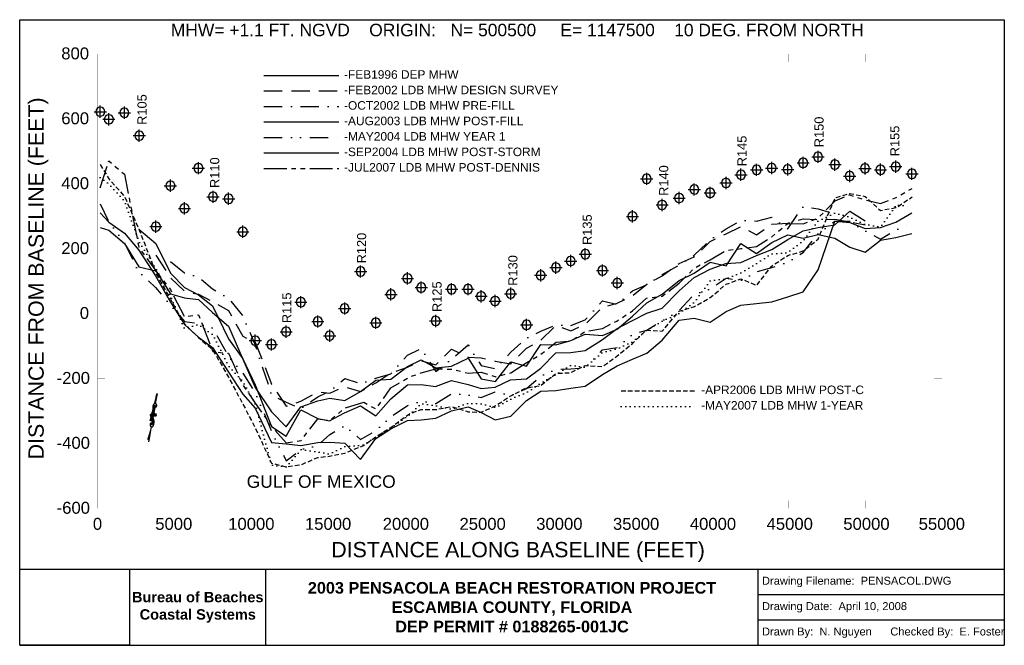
# Model space of a CAD drawing. Extents: x 176 to 16284, y 1974 to 12202.
import ezdxf

# ---------------------------------------------------------------- set-up
doc = ezdxf.new("R2010")
doc.units = 0
doc.header["$LTSCALE"] = 600
doc.header["$MEASUREMENT"] = 0
for name, pattern in [('DASHDOT', [1, 0.5, -0.25, 0, -0.25]), ('DASHED', [0.75, 0.5, -0.25]), ('DIVIDE', [1.25, 0.5, -0.25, 0, -0.25, 0, -0.25]), ('DOT2', [0.125, 0, -0.125]), ('HIDDEN2', [0.1875, 0.125, -0.0625]), ('PHANTOM2', [1.25, 0.625, -0.125, 0.125, -0.125, 0.125, -0.125])]:
    doc.linetypes.add(name, pattern=pattern)
doc.layers.get('0').update_dxf_attribs({"linetype": 'CONTINUOUS'})
for name, color, linetype in [('1996-02-DEP-MHW', 7, 'CONTINUOUS'), ('2002-02-LDB-MHW-DESIGN', 1, 'DASHED'), ('2002-10-LDB-MHW-PRE-FILL', 3, 'DASHDOT'), ('2003-08-LDB-MHW-POST-FILL', 5, 'CONTINUOUS'), ('2004-05-LDB-MHW-YEAR-1', 4, 'DIVIDE'), ('2004-09-LDB-MHW-POST-STORM', 1, 'CONTINUOUS'), ('2005-07-LDB-MHW-POST-DENNIS', 7, 'PHANTOM2'), ('2006-04-LDB-MHW-POST-C', 30, 'HIDDEN2'), ('2007-05-LDB-MHW-1-YR', 4, 'DOT2'), ('DEP-MONUMENTS', 7, 'CONTINUOUS'), ('LABEL-GENERAL', 7, 'CONTINUOUS'), ('SIGNATURE', 7, 'CONTINUOUS')]:
    doc.layers.add(name, color=color, linetype=linetype)
doc.styles.get("Standard").update_dxf_attribs({"font": 'ARIAL.TTF'})
picture_1 = doc.add_image_def('image1.tif', size_in_pixel=(660, 456))

# ---------------------------------------------------------------- blocks, each defined once
blk = doc.blocks.new('*X4')
for p, q in [((3042.8, 778.5), (3055.1, 778.5)), ((3043.1, 778.6), (3054, 778.6)), ((3043.3, 778.8), (3053, 778.8)), ((3043.4, 778.9), (3051.9, 778.9)), ((3043.5, 779.1), (3049.7, 779.1)), ((3043.5, 779), (3050.8, 779)), ((3043.6, 779.8), (3044.4, 779.8)), ((3043.6, 779.6), (3045.5, 779.6)), ((3043.6, 779.5), (3046.5, 779.5)), ((3043.6, 779.4), (3047.6, 779.4)), ((3043.6, 779.2), (3048.7, 779.2))]:
    blk.add_line(p, q)
blk = doc.blocks.new('*X1')
for p, q in [((3080, 778.5), (3088.8, 778.5)), ((3080.3, 778.6), (3088.7, 778.6)), ((3080.6, 778.8), (3088.6, 778.8)), ((3080.9, 778.9), (3088.5, 778.9)), ((3081.2, 779), (3088.4, 779)), ((3081.5, 779.1), (3088.3, 779.1)), ((3081.9, 779.2), (3088.1, 779.2)), ((3082.2, 779.4), (3087.9, 779.4)), ((3082.6, 779.5), (3087.6, 779.5)), ((3083.1, 779.6), (3087.3, 779.6)), ((3083.7, 779.8), (3086.8, 779.8)), ((3084.8, 779.9), (3085.1, 779.9))]:
    blk.add_line(p, q)
blk = doc.blocks.new('*X0')
for p, q in [((3076.6, 780.5), (3078.1, 780.5)), ((3076.6, 780.4), (3079.8, 780.4)), ((3076.6, 780.2), (3081.4, 780.2)), ((3076.6, 780.1), (3082.5, 780.1)), ((3076.6, 780), (3082.2, 780)), ((3076.6, 779.9), (3081.9, 779.9)), ((3076.6, 779.8), (3081.5, 779.8)), ((3076.6, 779.6), (3081.3, 779.6)), ((3076.7, 779.5), (3081.1, 779.5)), ((3076.7, 779.4), (3080.9, 779.4)), ((3076.7, 779.2), (3080.7, 779.2)), ((3076.7, 779.1), (3080.5, 779.1)), ((3076.7, 779), (3080.3, 779)), ((3076.7, 778.9), (3080.1, 778.9)), ((3076.7, 778.8), (3079.9, 778.8)), ((3076.7, 778.6), (3079.8, 778.6)), ((3076.7, 778.5), (3079.6, 778.5))]:
    blk.add_line(p, q)
blk = doc.blocks.new('*X3')
for p, q in [((3067.6, 778.5), (3072.8, 778.5)), ((3067.7, 778.6), (3073, 778.6)), ((3067.9, 778.8), (3073.1, 778.8)), ((3068, 778.9), (3073.3, 778.9)), ((3068.1, 779), (3075.4, 779)), ((3068.2, 779.2), (3075.4, 779.2)), ((3068.2, 779.1), (3075.4, 779.1)), ((3068.3, 779.4), (3075.4, 779.4)), ((3068.4, 779.7), (3075.4, 779.7)), ((3068.4, 779.6), (3075.4, 779.6)), ((3068.4, 779.5), (3075.4, 779.5)), ((3068.5, 781.2), (3068.5, 781.2)), ((3068.5, 781.1), (3070.1, 781.1)), ((3068.5, 781), (3071.8, 781)), ((3068.5, 780.1), (3075.3, 780.1)), ((3068.5, 780), (3075.3, 780)), ((3068.5, 779.9), (3075.4, 779.9)), ((3068.6, 780.9), (3073.4, 780.9)), ((3068.6, 780.7), (3075, 780.7)), ((3068.6, 780.6), (3075.3, 780.6)), ((3068.6, 780.5), (3075.3, 780.5)), ((3068.6, 780.4), (3075.3, 780.4)), ((3068.6, 780.2), (3075.3, 780.2)), ((3073, 778.5), (3075.4, 778.5)), ((3073.1, 778.6), (3075.4, 778.6)), ((3073.2, 778.8), (3075.4, 778.8)), ((3073.4, 778.9), (3075.4, 778.9))]:
    blk.add_line(p, q)
blk = doc.blocks.new('*X2')
for p, q in [((3091.4, 779.4), (3092.6, 779.4)), ((3091.4, 779.2), (3094.3, 779.2)), ((3091.4, 779.1), (3095.9, 779.1)), ((3091.5, 779), (3097.5, 779)), ((3091.5, 778.9), (3099.1, 778.9)), ((3091.5, 778.7), (3100.7, 778.7)), ((3091.5, 778.6), (3102.3, 778.6)), ((3091.5, 778.5), (3103.9, 778.5))]:
    blk.add_line(p, q)
blk = doc.blocks.new('NORTHA')
for p, q in [((-4, 467), (-16, 302)), ((-4, 467), (-4, 304)), ((-26, 179), (-30, 117)), ((-25, 192), (-26, 179)), ((-21, 244), (-22, 233)), ((-3, 270), (-3, 119)), ((-32, 101), (-38, 17)), ((-3, 102), (-3, 100)), ((-3, 100), (-3, 72)), ((-3, 69), (-3, 59)), ((-3, 59), (-3, 4)), ((-3, 4), (-3, -48)), ((-3, -146), (-20, -296)), ((-3, -81), (-3, -146)), ((-3, -146), (-3, -308)), ((-3, -308), (-3, -333))]:
    blk.add_line(p, q)
for points in [[(-10, 255, 0.077736), (-5, 250, 0.07962), (2, 248, 0.096266), (11, 248, 0.100752), (20, 251, 0.224486), (25, 260, 0.11255), (23, 281, 0.100563), (14, 296, 0.134878), (3, 303, 0.132719), (-12, 304, 0.155229), (-23, 297, 0.101616), (-31, 283, 0.067278), (-35, 260, 0.034332), (-34, 228, 0.050354), (-30, 207, 0.032541), (-20, 181, 0.044988), (-10, 163, 0.025546), (-3, 154, 0.017117), (8, 142, 0.06565), (17, 134, 0.042468), (34, 127)], [(2, 248, 0.076919), (5, 252, 0.080527), (7, 256, 0.088695), (7, 264, 0.141897), (5, 268, 0.152973), (1, 270, 0.126446), (-4, 270, 0.120122), (-9, 267, 0.080483), (-15, 260, 0.067361), (-20, 247, 0.059891), (-22, 231, 0.028199), (-20, 210, 0.039094), (-18, 196, 0.016831), (-15, 186, 0.008651), (-8, 168, 0.03625), (-3, 159, 0.021578), (6, 144)], [(-3, 119, 0.004821), (-10, 119, 0.00885), (-14, 119, 0.005772), (-29, 118, 0.010588), (-37, 117, 0.071206), (-43, 115, 0.064975), (-49, 112, 0.103615), (-53, 107, 0.157116), (-53, 104, 0.084448), (-52, 100, 0.119022), (-51, 98), (-43, 93), (-39, 90)], [(-43, 80, 0.155222), (-39, 82, 0.230745), (-38, 85, 0.039788), (-38, 88, 0.040789), (-39, 90, 0.05365), (-41, 92, -0.067543), (-42, 94, -0.159888), (-42, 97, -0.204389), (-41, 100, -0.067398), (-39, 101, -0.052215), (-35, 101, -0.013577), (-30, 102, -0.005027), (-15, 102, -0.010776), (-11, 102, -0.005653), (-3, 102)], [(7, -32, 0.077736), (1, -28, 0.07962), (-6, -25, 0.096266), (-15, -25, 0.100752), (-23, -29, 0.224486), (-29, -38, 0.11255), (-27, -59, 0.100563), (-17, -74, 0.134878), (-6, -81, 0.132719), (8, -81, 0.155229), (19, -75, 0.101616), (27, -61, 0.067278), (31, -37, 0.034332), (30, -6, 0.050354), (26, 15, 0.032541), (16, 42, 0.044988), (6, 60, 0.025546), (-1, 69, 0.017117), (-12, 81, 0.06565), (-21, 88, 0.042468), (-37, 96)], [(-6, -25, 0.076919), (-9, -29, 0.080527), (-11, -34, 0.088695), (-11, -41, 0.141897), (-9, -45, 0.152973), (-5, -48, 0.126446), (0, -47, 0.120122), (6, -45, 0.080483), (11, -37, 0.067361), (16, -24, 0.059891), (18, -8, 0.028199), (17, 12, 0.039094), (14, 27, 0.016831), (11, 36, 0.008651), (4, 55, 0.03625), (-1, 64, 0.021578), (-10, 79)], [(36, 141, 0.155222), (33, 139, 0.230745), (32, 136, 0.039788), (32, 133, 0.040789), (33, 131, 0.05365), (35, 129, -0.067543), (36, 127, -0.159888), (36, 124, -0.204389), (35, 121, -0.067398), (32, 120, -0.052215), (29, 120, -0.013577), (24, 119, -0.005027), (9, 119, -0.010776), (5, 119, -0.005653), (-3, 119)], [(-3, 102, 0.004821), (4, 102, 0.00885), (8, 102, 0.005772), (23, 103, 0.010588), (30, 104, 0.071206), (37, 106, 0.064975), (43, 110, 0.103615), (47, 114, 0.157116), (47, 117, 0.084448), (46, 121, 0.119022), (44, 123), (37, 128), (33, 131)]]:
    blk.add_lwpolyline(points, format="xyb")
for centre, radius, start, end in [((-32, -20), 37.1, 40.2226, 100.3478), ((-16, -308), 13.3, 0.1445, 108.2728)]:
    blk.add_arc(centre, radius, start, end)
at = {"xscale": 12.50000000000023, "yscale": 12.5, "zscale": 12.5, "rotation": 90.08312163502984}
for name in ['*X2', '*X0', '*X1', '*X3', '*X4']:
    blk.add_blockref(name, (9783, -38326), dxfattribs=at)

msp = doc.modelspace()

# ---------------------------------------------------------------- linework, layer by layer
at = {"layer": '1996-02-DEP-MHW', "flags": 128}
msp.add_lwpolyline([(4171, 11288), (5396, 11288)], dxfattribs=at)
at = {"layer": '1996-02-DEP-MHW', "color": 7, "linetype": 'Continuous', "flags": 128}
msp.add_lwpolyline([(1494, 8803), (1635, 8763), (1889, 8545), (2124, 8161), (2401, 8098), (2642, 7719), (2872, 7656), (3100, 7628), (3331, 7414), (3594, 7193), (3826, 6654), (4030, 6187), (4296, 5789), (4536, 5547), (4775, 5875), (5053, 5969), (5247, 6013), (5493, 5978), (5754, 6121), (6002, 6310), (6249, 6326), (6520, 6530), (6745, 6639), (6982, 6513), (7242, 6537), (7511, 6668), (7725, 6332), (7961, 6289), (8209, 6606), (8468, 6537), (8700, 6893), (8949, 6886), (9190, 6960), (9429, 7063), (9710, 7040), (9952, 7142), (10201, 7356), (10434, 7572), (10686, 7716), (10965, 7940), (11212, 8057), (11472, 8240), (11731, 8177), (11976, 8546), (12232, 8381), (12479, 8561), (12741, 8684), (12993, 8630), (13237, 8693), (13513, 8628), (13754, 8484), (14006, 8401), (14258, 8599), (14508, 8644), (14773, 8707)], dxfattribs=at)
at = {"layer": '2002-02-LDB-MHW-DESIGN', "flags": 128}
msp.add_lwpolyline([(4171, 11037), (5396, 11037)], dxfattribs=at)
at = {"layer": '2002-02-LDB-MHW-DESIGN', "color": 1, "linetype": 'DASHED', "flags": 128}
msp.add_lwpolyline([(2402, 8353), (2642, 7982), (2872, 7767), (3100, 7713), (3332, 7596), (3594, 7447), (3826, 7026), (4030, 6929), (4296, 6246), (4536, 5883), (4775, 5967), (5053, 6117), (5247, 6098), (5493, 6201), (5754, 6124), (6002, 6268), (6249, 6430), (6520, 6519), (6745, 6628), (6982, 6558), (7242, 6818), (7511, 6684), (7725, 6676), (7954, 6622), (8209, 6576), (8468, 6830), (8700, 6961), (8949, 7203), (9190, 7118), (9429, 7219), (9710, 7501), (9952, 7569), (10201, 7689), (10434, 7877), (10686, 8013), (10965, 8214), (11212, 8325), (11472, 8576), (11731, 8701), (11976, 8820), (12232, 8684), (12479, 8859), (12741, 8877), (12993, 8947), (13237, 8937), (13513, 8940), (13754, 8898), (14006, 8849)], dxfattribs=at)
at = {"layer": '2002-10-LDB-MHW-PRE-FILL', "flags": 128}
msp.add_lwpolyline([(4171, 10784), (5396, 10784)], dxfattribs=at)
at = {"layer": '2002-10-LDB-MHW-PRE-FILL', "color": 3, "linetype": 'DASHDOT', "flags": 128}
msp.add_lwpolyline([(2642, 8249), (2872, 8064), (3100, 7996), (3332, 7802), (3594, 7645), (3826, 7361), (4030, 6879), (4296, 6068), (4536, 5949), (4775, 5848), (5053, 6036), (5247, 6127), (5493, 6337), (5754, 6253), (6002, 6343), (6249, 6413), (6520, 6718), (6745, 6828), (6982, 6450), (7242, 6651), (7511, 6888), (7725, 6546), (7954, 6496), (8209, 6766), (8468, 6997), (8700, 7112), (8949, 7212), (9190, 7202), (9429, 7294), (9710, 7605), (9952, 7547), (10201, 7770), (10434, 7867), (10686, 8034), (10965, 8190), (11212, 8353), (11472, 8599), (11731, 8785), (11976, 8919), (12232, 8911), (12479, 8975), (12741, 8781), (12993, 9151), (13237, 9111), (13513, 9028)], dxfattribs=at)
at = {"layer": '2003-08-LDB-MHW-POST-FILL', "flags": 128}
msp.add_lwpolyline([(4171, 10531), (5396, 10531)], dxfattribs=at)
at = {"layer": '2003-08-LDB-MHW-POST-FILL', "color": 5, "linetype": 'Continuous', "flags": 128}
msp.add_lwpolyline([(1494, 9045), (1635, 8891), (1889, 8710), (2125, 8437), (2400, 8015), (2642, 7586), (2872, 7219), (3100, 7012), (3328, 6841), (3594, 6442), (3826, 6079), (4030, 5852), (4296, 5289), (4536, 5269), (4775, 5240), (5053, 5288), (5247, 5296), (5493, 5279), (5754, 5013), (6002, 5353), (6249, 5512), (6520, 5650), (6745, 5663), (6982, 5686), (7242, 5806), (7511, 5875), (7725, 5782), (7954, 5663), (8209, 5720), (8468, 5979), (8700, 6130), (8949, 6142), (9190, 6176), (9429, 6213), (9710, 6401), (9952, 6541), (10201, 6650), (10434, 6752), (10686, 6965), (10965, 7290), (11212, 7322), (11472, 7256), (11731, 7432), (11976, 7536), (12232, 7564), (12479, 7589), (12741, 7672), (12993, 7755), (13237, 8111), (13513, 8907), (13754, 8886), (14006, 8790), (14258, 8805), (14508, 8894), (14773, 9046)], dxfattribs=at)
at = {"layer": '2004-05-LDB-MHW-YEAR-1', "flags": 128}
msp.add_lwpolyline([(4171, 10278), (5396, 10278)], dxfattribs=at)
at = {"layer": '2004-05-LDB-MHW-YEAR-1', "color": 4, "linetype": 'DIVIDE', "flags": 128}
msp.add_lwpolyline([(1494, 9191), (1635, 8900), (1889, 8557), (2124, 8082), (2400, 7823), (2642, 7542), (2872, 7269), (3100, 7234), (3330, 7164), (3594, 6695), (3826, 6424), (4030, 6102), (4296, 5471), (4536, 4992), (4775, 5173), (5053, 5243), (5247, 5421), (5493, 5564), (5754, 5337), (6002, 5486), (6249, 5711), (6520, 5894), (6745, 5968), (6982, 5928), (7242, 6087), (7511, 6068), (7725, 6027), (7954, 6117), (8209, 6060), (8468, 6172), (8700, 6376), (8949, 6483), (9190, 6493), (9429, 6513), (9710, 6804), (9952, 6845), (10201, 7059), (10434, 7126), (10686, 7280), (10965, 7446), (11212, 7714), (11472, 7802), (11731, 7976), (11976, 7939), (12232, 8080), (12479, 8150), (12741, 8238), (12993, 8396), (13237, 8706), (13513, 8908), (13754, 8907), (14006, 8752), (14258, 8615), (14508, 8765), (14773, 8886)], dxfattribs=at)
at = {"layer": '2004-09-LDB-MHW-POST-STORM', "flags": 128}
msp.add_lwpolyline([(4171, 10025), (5396, 10025)], dxfattribs=at)
at = {"layer": '2004-09-LDB-MHW-POST-STORM', "color": 1, "linetype": 'Continuous', "flags": 128}
msp.add_lwpolyline([(2126, 8775), (2402, 8541), (2641, 8061), (2871, 7824), (3099, 7706), (3330, 7526), (3593, 6986), (3825, 6660), (4029, 6233), (4295, 5550), (4535, 5393), (4774, 5823), (5053, 5681), (5246, 5643), (5492, 5773), (5753, 5888), (6001, 5726), (6248, 6005), (6519, 6232), (6745, 6236), (6981, 6208), (7241, 6301), (7511, 6236), (7725, 6174), (7953, 6192), (8208, 6314), (8468, 6333), (8700, 6506), (8949, 6754), (9190, 6762), (9428, 6796), (9710, 6973), (9951, 7156), (10201, 7286), (10433, 7406), (10685, 7488), (10965, 7770), (11212, 7986), (11472, 8121), (11730, 8218), (11975, 8235), (12232, 8347), (12479, 8445), (12741, 8608), (12993, 8750), (13237, 8803), (13513, 8848), (13754, 9071), (14006, 8913)], dxfattribs=at)
at = {"layer": '2005-07-LDB-MHW-POST-DENNIS', "flags": 128}
for points in [[(1492, 9451), (1634, 9896), (1888, 9678), (2125, 8482), (2402, 8094), (2641, 7792), (2871, 7345), (3099, 7377), (3338, 6776), (3593, 6748), (3825, 6230), (4030, 5934), (4295, 5556), (4535, 5287), (4779, 5320), (5053, 5679), (5246, 5647), (5495, 5853), (5804, 5950), (6002, 5838), (6249, 6183), (6555, 6366), (6745, 6427), (6984, 6494), (7241, 6489), (7511, 6424), (7724, 6440), (7963, 6365), (8209, 6428), (8461, 6595), (8697, 6728), (8952, 6928), (9190, 6948), (9428, 7106), (9710, 7154), (9944, 7275), (10201, 7441), (10432, 7652), (10689, 7683), (10964, 7895), (11213, 8141), (11473, 8279), (11731, 8429), (11975, 8459), (12232, 8495), (12479, 8655), (12741, 8870), (12993, 8866), (13237, 8959), (13517, 9243), (13753, 9338), (14006, 9254), (14258, 9200), (14517, 9294), (14778, 9445)], [(4171, 9772), (5396, 9772)]]:
    msp.add_lwpolyline(points, dxfattribs=at)
at = {"layer": '2006-04-LDB-MHW-POST-C', "flags": 128}
for points in [[(1492, 9835), (1634, 9600), (1888, 9316), (2133, 8763), (2411, 8046), (2641, 7634), (2871, 7230), (3099, 7008), (3338, 6800), (3593, 6356), (3825, 5920), (4030, 5527), (4295, 4953), (4535, 4893), (4779, 4926), (5053, 5045), (5246, 5067), (5495, 5116), (5804, 5243), (6002, 5382), (6249, 5537), (6555, 5761), (6745, 5828), (6984, 5827), (7241, 5880), (7511, 5792), (7724, 5784), (7963, 5892), (8209, 6055), (8461, 6180), (8697, 6220), (8952, 6421), (9190, 6431), (9428, 6548), (9710, 6534), (9944, 6699), (10201, 6908), (10432, 7128), (10689, 7110), (10964, 7437), (11213, 7513), (11473, 7659), (11731, 7876), (11975, 7966), (12232, 7860), (12479, 8174), (12741, 8348), (12993, 8421), (13237, 8615), (13517, 9292), (13753, 9361), (14006, 9314), (14258, 9085), (14517, 9131), (14778, 9308)], [(10015, 6132), (11240, 6132)]]:
    msp.add_lwpolyline(points, dxfattribs=at)
at = {"layer": '2007-05-LDB-MHW-1-YR', "flags": 128}
for points in [[(1492, 9623), (1634, 9518), (1888, 9240), (2133, 8566), (2411, 8126), (2641, 7691), (2871, 7155), (3099, 7223), (3338, 7052), (3593, 6541), (3825, 6292), (4030, 5923), (4295, 4921), (4535, 4891), (4779, 5173), (5053, 5137), (5246, 5100), (5495, 5223), (5804, 5250), (6002, 5384), (6249, 5525), (6555, 5747), (6745, 5928), (6984, 5890), (7241, 5837), (7511, 5932), (7724, 5922), (7963, 5864), (8209, 6001), (8461, 6100), (8697, 6257), (8952, 6403), (9190, 6552), (9428, 6521), (9710, 6761), (9944, 6821), (10201, 6935), (10432, 7128), (10689, 7275), (10964, 7402), (11213, 7581), (11473, 7936), (11731, 7967), (11975, 8064), (12232, 8218), (12479, 8376), (12741, 8393), (12993, 8588), (13237, 8913), (13517, 9043), (13753, 8974), (14006, 8857), (14258, 8813), (14517, 9176), (14778, 9148)], [(10015, 5881), (11240, 5881)]]:
    msp.add_lwpolyline(points, dxfattribs=at)
at = {"layer": 'DEP-MONUMENTS', "color": 1, "linetype": 'Continuous'}
for p, q in [((1494, 10598), (1494, 10798)), ((1394, 10698), (1594, 10698)), ((1635, 10474), (1635, 10674)), ((1789, 10681), (1989, 10681)), ((1889, 10581), (1889, 10781)), ((1535, 10574), (1735, 10574)), ((2133, 10207), (2133, 10407)), ((2033, 10307), (2233, 10307)), ((13237, 9860), (13237, 10060)), ((3100, 9675), (3100, 9875)), ((12232, 9647), (12232, 9847)), ((12479, 9677), (12479, 9877)), ((12741, 9655), (12741, 9855)), ((12893, 9862), (13093, 9862)), ((12993, 9762), (12993, 9962)), ((13137, 9960), (13337, 9960)), ((13413, 9834), (13613, 9834)), ((13513, 9734), (13513, 9934)), ((14006, 9671), (14006, 9871)), ((14258, 9649), (14258, 9849)), ((14508, 9700), (14508, 9900)), ((3000, 9775), (3200, 9775)), ((10434, 9500), (10434, 9700)), ((11876, 9667), (12076, 9667)), ((11976, 9567), (11976, 9767)), ((12132, 9747), (12332, 9747)), ((12379, 9777), (12579, 9777)), ((12641, 9755), (12841, 9755)), ((13754, 9546), (13754, 9746)), ((13906, 9771), (14106, 9771)), ((14158, 9749), (14358, 9749)), ((14408, 9800), (14608, 9800)), ((14673, 9683), (14873, 9683)), ((14773, 9583), (14773, 9783)), ((2642, 9388), (2642, 9588)), ((10334, 9600), (10534, 9600)), ((11212, 9327), (11212, 9527)), ((11631, 9534), (11831, 9534)), ((11731, 9434), (11731, 9634)), ((13654, 9646), (13854, 9646)), ((2542, 9488), (2742, 9488)), ((3339, 9207), (3339, 9407)), ((3594, 9175), (3594, 9375)), ((10965, 9186), (10965, 9386)), ((11112, 9427), (11312, 9427)), ((11372, 9371), (11572, 9371)), ((11472, 9271), (11472, 9471)), ((2872, 9018), (2872, 9218)), ((3239, 9307), (3439, 9307)), ((3494, 9275), (3694, 9275)), ((10686, 9074), (10686, 9274)), ((10865, 9286), (11065, 9286)), ((2772, 9118), (2972, 9118)), ((10201, 8887), (10201, 9087)), ((10586, 9174), (10786, 9174)), ((2404, 8719), (2404, 8919)), ((10101, 8987), (10301, 8987)), ((2304, 8819), (2504, 8819)), ((3726, 8735), (3926, 8735)), ((3826, 8635), (3826, 8835)), ((9429, 8269), (9429, 8469)), ((8949, 8050), (8949, 8250)), ((9090, 8256), (9290, 8256)), ((9190, 8156), (9190, 8356)), ((9329, 8369), (9529, 8369)), ((5654, 8085), (5854, 8085)), ((5754, 7985), (5754, 8185)), ((6520, 7872), (6520, 8072)), ((8700, 7924), (8700, 8124)), ((8849, 8150), (9049, 8150)), ((9610, 8102), (9810, 8102)), ((9710, 8002), (9710, 8202)), ((6420, 7972), (6620, 7972)), ((6745, 7724), (6745, 7924)), ((7242, 7697), (7242, 7897)), ((7511, 7696), (7511, 7896)), ((8600, 8024), (8800, 8024)), ((9852, 7898), (10052, 7898)), ((9952, 7798), (9952, 7998)), ((6249, 7612), (6249, 7812)), ((6645, 7824), (6845, 7824)), ((7142, 7797), (7342, 7797)), ((7411, 7796), (7611, 7796)), ((7725, 7581), (7725, 7781)), ((8209, 7623), (8209, 7823)), ((4675, 7585), (4875, 7585)), ((4775, 7485), (4775, 7685)), ((5493, 7381), (5493, 7581)), ((6149, 7712), (6349, 7712)), ((7625, 7681), (7825, 7681)), ((7854, 7603), (8054, 7603)), ((7954, 7503), (7954, 7703)), ((8109, 7723), (8309, 7723)), ((5393, 7481), (5593, 7481)), ((4953, 7268), (5153, 7268)), ((5053, 7168), (5053, 7368)), ((6002, 7146), (6002, 7346)), ((6882, 7278), (7082, 7278)), ((6982, 7178), (6982, 7378)), ((8468, 7113), (8468, 7313)), ((4436, 7101), (4636, 7101)), ((4536, 7001), (4536, 7201)), ((5247, 6936), (5247, 7136)), ((5902, 7246), (6102, 7246)), ((8368, 7213), (8568, 7213)), ((3930, 6956), (4130, 6956)), ((4030, 6856), (4030, 7056)), ((4296, 6792), (4296, 6992)), ((5147, 7036), (5347, 7036)), ((4196, 6892), (4396, 6892))]:
    msp.add_line(p, q, dxfattribs=at)
at = {"layer": 'DEP-MONUMENTS', "color": 7, "linetype": 'Continuous'}
for centre in [(1494, 10698), (1635, 10574), (1889, 10681), (2133, 10307), (13237, 9960), (3100, 9775), (12479, 9777), (12741, 9755), (12993, 9862), (13513, 9834), (14006, 9771), (14508, 9800), (10434, 9600), (11976, 9667), (12232, 9747), (13754, 9646), (14258, 9749), (14773, 9683), (2642, 9488), (11731, 9534), (3339, 9307), (3594, 9275), (10965, 9286), (11212, 9427), (11472, 9371), (2872, 9118), (10686, 9174), (10201, 8987), (2404, 8819), (3826, 8735), (9429, 8369), (8949, 8150), (9190, 8256), (5754, 8085), (8700, 8024), (9710, 8102), (6520, 7972), (6745, 7824), (9952, 7898), (6249, 7712), (7242, 7797), (7511, 7796), (7725, 7681), (8209, 7723), (4775, 7585), (7954, 7603), (5493, 7481), (5053, 7268), (6002, 7246), (6982, 7278), (8468, 7213), (4536, 7101), (5247, 7036), (4030, 6956), (4296, 6892)]:
    msp.add_arc(centre, 75, 0, 359, dxfattribs=at)
at = {"layer": 'LABEL-GENERAL', "color": 7, "linetype": 'Continuous', "const_width": 1}
for points in [[(1449, 4213), (1449, 11642)], [(1449, 11642), (1573, 11642)], [(1449, 11642), (15265, 11642)], [(1449, 11642), (1449, 11518)], [(2705, 11642), (2705, 11518)], [(3960, 11642), (3960, 11518)], [(5216, 11642), (5216, 11518)], [(6473, 11642), (6473, 11518)], [(7729, 11642), (7729, 11518)], [(8984, 11642), (8984, 11518)], [(10240, 11642), (10240, 11518)], [(11497, 11642), (11497, 11518)], [(12753, 11642), (12753, 11518)], [(14008, 11642), (14008, 11518)], [(15265, 11642), (15141, 11642)], [(15265, 4213), (15265, 11642)], [(15265, 11642), (15265, 11518)], [(1449, 10581), (1573, 10581)], [(15265, 10581), (15141, 10581)], [(1449, 9520), (1573, 9520)], [(15265, 9520), (15141, 9520)], [(1449, 8458), (1573, 8458)], [(15265, 8458), (15141, 8458)], [(1449, 7398), (1573, 7398)], [(15265, 7398), (15141, 7398)], [(1449, 6336), (1573, 6336)], [(15265, 6336), (15141, 6336)], [(1449, 5275), (1573, 5275)], [(15265, 5275), (15141, 5275)], [(1449, 4213), (1449, 4337)], [(1449, 4213), (1573, 4213)], [(1449, 4213), (15265, 4213)], [(2705, 4213), (2705, 4337)], [(3960, 4213), (3960, 4337)], [(5216, 4213), (5216, 4337)], [(6473, 4213), (6473, 4337)], [(7729, 4213), (7729, 4337)], [(8984, 4213), (8984, 4337)], [(10240, 4213), (10240, 4337)], [(11497, 4213), (11497, 4337)], [(12753, 4213), (12753, 4337)], [(14008, 4213), (14008, 4337)], [(15265, 4213), (15141, 4213)], [(15265, 4213), (15265, 4337)], [(1439, 4044), (1415, 4036), (1399, 4012), (1391, 3972), (1391, 3948), (1399, 3908), (1415, 3884), (1439, 3876), (1455, 3876), (1479, 3884), (1495, 3908), (1503, 3948), (1503, 3972), (1495, 4012), (1479, 4036), (1455, 4044), (1439, 4044)], [(3950, 4044), (3926, 4036), (3910, 4012), (3902, 3972), (3902, 3948), (3910, 3908), (3926, 3884), (3950, 3876), (3966, 3876), (3990, 3884), (4006, 3908), (4014, 3948), (4014, 3972), (4006, 4012), (3990, 4036), (3966, 4044), (3950, 4044)], [(5206, 4044), (5182, 4036), (5166, 4012), (5158, 3972), (5158, 3948), (5166, 3908), (5182, 3884), (5206, 3876), (5222, 3876), (5246, 3884), (5262, 3908), (5270, 3948), (5270, 3972), (5262, 4012), (5246, 4036), (5222, 4044), (5206, 4044)]]:
    msp.add_lwpolyline(points, dxfattribs=at)
at = {"layer": 'SIGNATURE', "color": 7, "linetype": 'Continuous'}
for p, q in [((176, 3219), (16284, 3219)), ((4203, 1974), (4203, 3219)), ((12257, 2389), (12257, 3219)), ((12257, 2804), (16284, 2804)), ((12257, 1974), (12257, 2389)), ((12257, 2389), (16284, 2389)), ((176, 1974), (16284, 1974))]:
    msp.add_line(p, q, dxfattribs=at)
msp.add_lwpolyline([(176, 1974), (176, 12202), (16284, 12202), (16284, 1974)], dxfattribs=at)

# ---------------------------------------------------------------- block references
at = {"layer": 'LABEL-GENERAL', "color": 7, "linetype": 'Continuous', "rotation": 349.9999999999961}
msp.add_blockref('NORTHA', (2346, 5628), dxfattribs=at)

# ---------------------------------------------------------------- texts
at = {"layer": '1996-02-DEP-MHW'}
msp.add_text('-FEB1996 DEP MHW', height=139.5, dxfattribs=at).set_placement((5482, 11237))
at = {"layer": '2002-02-LDB-MHW-DESIGN'}
msp.add_text('-FEB2002 LDB MHW DESIGN SURVEY', height=139.5, dxfattribs=at).set_placement((5482, 10984))
at = {"layer": '2002-10-LDB-MHW-PRE-FILL'}
msp.add_text('-OCT2002 LDB MHW PRE-FILL', height=139.5, dxfattribs=at).set_placement((5482, 10731))
at = {"layer": '2003-08-LDB-MHW-POST-FILL'}
msp.add_text('-AUG2003 LDB MHW POST-FILL', height=139.5, dxfattribs=at).set_placement((5482, 10478))
at = {"layer": '2004-05-LDB-MHW-YEAR-1'}
msp.add_text('-MAY2004 LDB MHW YEAR 1', height=139.5, dxfattribs=at).set_placement((5482, 10225))
at = {"layer": '2004-09-LDB-MHW-POST-STORM'}
msp.add_text('-SEP2004 LDB MHW POST-STORM', height=139.5, dxfattribs=at).set_placement((5482, 9972))
at = {"layer": '2005-07-LDB-MHW-POST-DENNIS'}
msp.add_text('-JUL2007 LDB MHW POST-DENNIS', height=139.5, dxfattribs=at).set_placement((5482, 9719))
at = {"layer": '2006-04-LDB-MHW-POST-C'}
msp.add_text('-APR2006 LDB MHW POST-C', height=139.5, dxfattribs=at).set_placement((11325, 6081))
at = {"layer": '2007-05-LDB-MHW-1-YR'}
msp.add_text('-MAY2007 LDB MHW 1-YEAR', height=139.5, dxfattribs=at).set_placement((11325, 5828))
at = {"layer": 'DEP-MONUMENTS', "color": 7, "linetype": 'Continuous'}
for s, p in [('R105', (2252, 10483)), ('R150', (13328, 10117)), ('R155', (14567, 9969)), ('R145', (12067, 9806)), ('R110', (3441, 9451)), ('R140', (10787, 9322)), ('R135', (9535, 8519)), ('R120', (5844, 8218)), ('R130', (8319, 7852)), ('R125', (7078, 7423)), ('R115', (4620, 7241))]:
    msp.add_text(s, height=150, rotation=90, dxfattribs=at).set_placement(p)
at = {"layer": 'LABEL-GENERAL', "color": 7, "linetype": 'Continuous'}
for s, height, p in [('MHW= +1.1 FT. NGVD    ORIGIN:   N= 500500     E= 1147500    10 DEG. FROM NORTH', 204, (2648, 11932)), ('  800', 195, (705, 11554)), ('  600', 195, (705, 10493)), ('  400', 195, (705, 9432)), ('  200', 195, (705, 8370)), ('      0', 195, (705, 7310)), (' -200', 195, (705, 6248)), (' -400', 195, (705, 5187)), ('GULF OF MEXICO', 204, (3889, 4549)), (' -600', 195, (705, 4125)), ('      0', 195, (919, 3862)), ('5000', 195, (2394, 3862)), ('10000', 195, (3587, 3862)), ('15000', 195, (4843, 3862)), ('20000', 195, (6115, 3862)), ('25000', 195, (7371, 3862)), ('30000', 195, (8626, 3862)), ('35000', 195, (9882, 3862)), ('40000', 195, (11139, 3862)), ('45000', 195, (12395, 3862)), ('50000', 195, (13650, 3862)), ('55000', 195, (14883, 3862)), ('DISTANCE ALONG BASELINE (FEET)', 250, (5273, 3413))]:
    msp.add_text(s, height=height, dxfattribs=at).set_placement(p)
msp.add_text('DISTANCE FROM BASELINE (FEET)', height=250, rotation=90, dxfattribs=at).set_placement((569, 5014))
at = {"layer": 'SIGNATURE', "color": 7, "linetype": 'Continuous'}
for s, insert, char_height, width, attachment_point in [('Drawing Filename:  PENSACOL.DWG', (12320, 3010), 130, 4026.97, 4), ('{\\FARIALBD.TTF;2003 PENSACOLA BEACH RESTORATION PROJECT\\PESCAMBIA COUNTY, FLORIDA\\PDEP PERMIT # 0188265-001JC}', (8230, 2596), 190, 8053.94, 5), ('{\\FARIALBD.TTF;Bureau of Beaches Coastal Systems}', (3089, 2595), 170, 2228.32, 5), ('Drawing Date:  April 10, 2008', (12320, 2595), 130, 4026.97, 4), ('Drawn By:  N. Nguyen      Checked By:  E. Foster', (12320, 2180), 130, 4026.97, 4)]:
    msp.add_mtext(s, dxfattribs=dict(at, insert=insert, char_height=char_height, width=width, attachment_point=attachment_point))

# ---------------------------------------------------------------- pictures from other files: only their frames are drawn
image = msp.add_image(picture_1, insert=(176, 1974), size_in_units=(1799, 1243), dxfattribs=at)
image.dxf.flags = 7

doc.saveas('drawing.dxf')
